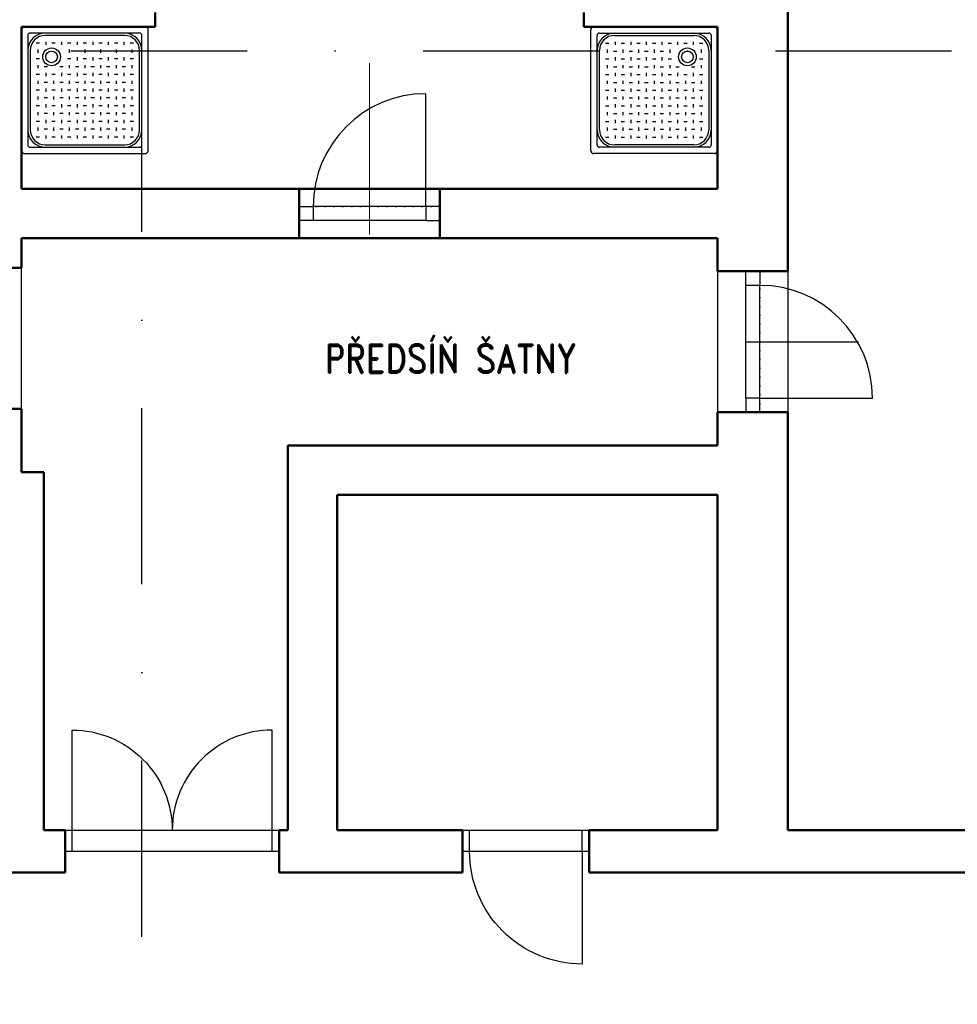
# Model space of a CAD drawing. Header units: millimetres. Extents: x 2886542 to 7567581, y -792623 to 134766.
# Tile 101 of 256: x 3808511 to 3815165, y -203893 to -196907. Entities that reach past the tile are written whole.
import ezdxf

# ---------------------------------------------------------------- set-up
doc = ezdxf.new("R2010")
doc.units = ezdxf.units.MM
doc.linetypes.add('DASHDOT', pattern=[1, 0.5, -0.25, 0, -0.25])
doc.linetypes.add('DOT', pattern=[0.25, 0, -0.25])
for name, color, linetype, lineweight in [('CKDVERE_', 7, 'Continuous', 25), ('CKDVERE_OSY', 1, 'Continuous', 18), ('CKDVERE_PRAH', 7, 'Continuous', 25), ('CKDVERE_ZARUBNE_RAM', 5, 'Continuous', 25), ('CKSTENY_PODROVINOU', 7, 'Continuous', 25), ('IN_C_TLUSTA', 5, 'Continuous', 50)]:
    doc.layers.add(name, color=color, linetype=linetype, lineweight=lineweight)
doc.layers.add('CKDVERE_DORAZ', color=7, linetype='DOT', lineweight=25, plot=False)
for name, color, linetype in [('IN_C_OSA', 6, 'DASHDOT'), ('IN_TEXT', 7, 'Continuous'), ('IN_VYPLNE OTVORU', 151, 'Continuous')]:
    doc.layers.add(name, color=color, linetype=linetype)
doc.styles.add('ROMAND', font='romand.shx', dxfattribs={"width": 0.85})

msp = doc.modelspace()

# ---------------------------------------------------------------- linework, layer by layer
at = {"color": 250}
for p, q in [((3808523.5, -196979.6), (3808523.5, -197834.6)), ((3809401, -196957.1), (3808546, -196957.1)), ((3809361.7, -197002.1), (3808585.4, -197002.1)), ((3809423.5, -197834.6), (3809423.5, -196979.6)), ((3812563.5, -197834.6), (3812563.5, -196979.6)), ((3812586, -196957.1), (3813441, -196957.1)), ((3812625.4, -197002.1), (3813401.7, -197002.1)), ((3813463.5, -196979.6), (3813463.5, -197834.6)), ((3808568.5, -197019), (3808568.5, -197795.2)), ((3809254.8, -197019), (3808692.3, -197019)), ((3808696.3, -197063.2), (3808696.3, -197085.7)), ((3808807.2, -197063.2), (3808807.2, -197085.7)), ((3808918.1, -197063.2), (3808918.1, -197085.7)), ((3809029, -197063.2), (3809029, -197085.7)), ((3809139.9, -197063.2), (3809139.9, -197085.7)), ((3809250.8, -197063.2), (3809250.8, -197085.7)), ((3809378.5, -197795.2), (3809378.5, -197019)), ((3812608.5, -197795.2), (3812608.5, -197019)), ((3812732.3, -197019), (3813294.8, -197019)), ((3812736.3, -197063.2), (3812736.3, -197085.7)), ((3812847.2, -197063.2), (3812847.2, -197085.7)), ((3812958.1, -197063.2), (3812958.1, -197085.7)), ((3813069, -197063.2), (3813069, -197085.7)), ((3813179.9, -197063.2), (3813179.9, -197085.7)), ((3813290.8, -197063.2), (3813290.8, -197085.7)), ((3813418.5, -197019), (3813418.5, -197795.2)), ((3808585.4, -197125.8), (3808585.4, -197688.3)), ((3808652.7, -197074.4), (3808629, -197074.4)), ((3808640.9, -197118.6), (3808640.9, -197141.1)), ((3808763.6, -197074.4), (3808739.9, -197074.4)), ((3808874.5, -197074.4), (3808850.8, -197074.4)), ((3808862.7, -197118.6), (3808862.7, -197141.1)), ((3808930, -197129.8), (3808906.3, -197129.8)), ((3808985.4, -197074.4), (3808961.7, -197074.4)), ((3808973.5, -197118.6), (3808973.5, -197141.1)), ((3809040.8, -197129.8), (3809017.1, -197129.8)), ((3809096.3, -197074.4), (3809072.6, -197074.4)), ((3809084.4, -197118.6), (3809084.4, -197141.1)), ((3809151.7, -197129.8), (3809128, -197129.8)), ((3809207.2, -197074.4), (3809183.5, -197074.4)), ((3809195.3, -197118.6), (3809195.3, -197141.1)), ((3809262.6, -197129.8), (3809238.9, -197129.8)), ((3809318.1, -197074.4), (3809294.4, -197074.4)), ((3809306.2, -197118.6), (3809306.2, -197141.1)), ((3809361.7, -197688.3), (3809361.7, -197125.8)), ((3812625.4, -197688.3), (3812625.4, -197125.8)), ((3812669, -197074.4), (3812692.7, -197074.4)), ((3812680.9, -197118.6), (3812680.9, -197141.1)), ((3812724.5, -197129.8), (3812748.2, -197129.8)), ((3812779.9, -197074.4), (3812803.6, -197074.4)), ((3812791.8, -197118.6), (3812791.8, -197141.1)), ((3812835.4, -197129.8), (3812859.1, -197129.8)), ((3812890.8, -197074.4), (3812914.5, -197074.4)), ((3812902.7, -197118.6), (3812902.7, -197141.1)), ((3812946.3, -197129.8), (3812970, -197129.8)), ((3813001.7, -197074.4), (3813025.4, -197074.4)), ((3813013.5, -197118.6), (3813013.5, -197141.1)), ((3813057.1, -197129.8), (3813080.8, -197129.8)), ((3813112.6, -197074.4), (3813136.3, -197074.4)), ((3813124.4, -197118.6), (3813124.4, -197141.1)), ((3813223.5, -197074.4), (3813247.2, -197074.4)), ((3813334.4, -197074.4), (3813358.1, -197074.4)), ((3813346.2, -197118.6), (3813346.2, -197141.1)), ((3813401.7, -197125.8), (3813401.7, -197688.3)), ((3808652.7, -197185.3), (3808629, -197185.3)), ((3808874.5, -197185.3), (3808850.8, -197185.3)), ((3808918.1, -197174), (3808918.1, -197196.5)), ((3808985.4, -197185.3), (3808961.7, -197185.3)), ((3809029, -197174), (3809029, -197196.5)), ((3809096.3, -197185.3), (3809072.6, -197185.3)), ((3809139.9, -197174), (3809139.9, -197196.5)), ((3809207.2, -197185.3), (3809183.5, -197185.3)), ((3809250.8, -197174), (3809250.8, -197196.5)), ((3809318.1, -197185.3), (3809294.4, -197185.3)), ((3812669, -197185.3), (3812692.7, -197185.3)), ((3812736.3, -197174), (3812736.3, -197196.5)), ((3812779.9, -197185.3), (3812803.6, -197185.3)), ((3812847.2, -197174), (3812847.2, -197196.5)), ((3812890.8, -197185.3), (3812914.5, -197185.3)), ((3812958.1, -197174), (3812958.1, -197196.5)), ((3813001.7, -197185.3), (3813025.4, -197185.3)), ((3813069, -197174), (3813069, -197196.5)), ((3813112.6, -197185.3), (3813136.3, -197185.3)), ((3813334.4, -197185.3), (3813358.1, -197185.3)), ((3808640.9, -197229.5), (3808640.9, -197252)), ((3808708.2, -197240.7), (3808684.5, -197240.7)), ((3808819.1, -197240.7), (3808795.4, -197240.7)), ((3808862.7, -197229.5), (3808862.7, -197252)), ((3808930, -197240.7), (3808906.3, -197240.7)), ((3808973.5, -197229.5), (3808973.5, -197252)), ((3809040.8, -197240.7), (3809017.1, -197240.7)), ((3809084.4, -197229.5), (3809084.4, -197252)), ((3809151.7, -197240.7), (3809128, -197240.7)), ((3809195.3, -197229.5), (3809195.3, -197252)), ((3809262.6, -197240.7), (3809238.9, -197240.7)), ((3809306.2, -197229.5), (3809306.2, -197252)), ((3812680.9, -197229.5), (3812680.9, -197252)), ((3812724.5, -197240.7), (3812748.2, -197240.7)), ((3812791.8, -197229.5), (3812791.8, -197252)), ((3812835.4, -197240.7), (3812859.1, -197240.7)), ((3812902.7, -197229.5), (3812902.7, -197252)), ((3812946.3, -197240.7), (3812970, -197240.7)), ((3813013.5, -197229.5), (3813013.5, -197252)), ((3813057.1, -197240.7), (3813080.8, -197240.7)), ((3813124.4, -197229.5), (3813124.4, -197252)), ((3813168, -197240.7), (3813191.7, -197240.7)), ((3813278.9, -197240.7), (3813302.6, -197240.7)), ((3813346.2, -197229.5), (3813346.2, -197252)), ((3808652.7, -197296.2), (3808629, -197296.2)), ((3808640.9, -197340.4), (3808640.9, -197362.9)), ((3808708.2, -197351.6), (3808684.5, -197351.6)), ((3808696.3, -197284.9), (3808696.3, -197307.4)), ((3808763.6, -197296.2), (3808739.9, -197296.2)), ((3808751.8, -197340.4), (3808751.8, -197362.9)), ((3808819.1, -197351.6), (3808795.4, -197351.6)), ((3808807.2, -197284.9), (3808807.2, -197307.4)), ((3808874.5, -197296.2), (3808850.8, -197296.2)), ((3808862.7, -197340.4), (3808862.7, -197362.9)), ((3808930, -197351.6), (3808906.3, -197351.6)), ((3808918.1, -197284.9), (3808918.1, -197307.4)), ((3808985.4, -197296.2), (3808961.7, -197296.2)), ((3808973.5, -197340.4), (3808973.5, -197362.9)), ((3809040.8, -197351.6), (3809017.1, -197351.6)), ((3809029, -197284.9), (3809029, -197307.4)), ((3809096.3, -197296.2), (3809072.6, -197296.2)), ((3809084.4, -197340.4), (3809084.4, -197362.9)), ((3809151.7, -197351.6), (3809128, -197351.6)), ((3809139.9, -197284.9), (3809139.9, -197307.4)), ((3809207.2, -197296.2), (3809183.5, -197296.2)), ((3809195.3, -197340.4), (3809195.3, -197362.9)), ((3809262.6, -197351.6), (3809238.9, -197351.6)), ((3809250.8, -197284.9), (3809250.8, -197307.4)), ((3809318.1, -197296.2), (3809294.4, -197296.2)), ((3809306.2, -197340.4), (3809306.2, -197362.9)), ((3812669, -197296.2), (3812692.7, -197296.2)), ((3812680.9, -197340.4), (3812680.9, -197362.9)), ((3812724.5, -197351.6), (3812748.2, -197351.6)), ((3812736.3, -197284.9), (3812736.3, -197307.4)), ((3812779.9, -197296.2), (3812803.6, -197296.2)), ((3812791.8, -197340.4), (3812791.8, -197362.9)), ((3812835.4, -197351.6), (3812859.1, -197351.6)), ((3812847.2, -197284.9), (3812847.2, -197307.4)), ((3812890.8, -197296.2), (3812914.5, -197296.2)), ((3812902.7, -197340.4), (3812902.7, -197362.9)), ((3812946.3, -197351.6), (3812970, -197351.6)), ((3812958.1, -197284.9), (3812958.1, -197307.4)), ((3813001.7, -197296.2), (3813025.4, -197296.2)), ((3813013.5, -197340.4), (3813013.5, -197362.9)), ((3813057.1, -197351.6), (3813080.8, -197351.6)), ((3813069, -197284.9), (3813069, -197307.4)), ((3813112.6, -197296.2), (3813136.3, -197296.2)), ((3813124.4, -197340.4), (3813124.4, -197362.9)), ((3813168, -197351.6), (3813191.7, -197351.6)), ((3813179.9, -197284.9), (3813179.9, -197307.4)), ((3813223.5, -197296.2), (3813247.2, -197296.2)), ((3813235.3, -197340.4), (3813235.3, -197362.9)), ((3813278.9, -197351.6), (3813302.6, -197351.6)), ((3813290.8, -197284.9), (3813290.8, -197307.4)), ((3813334.4, -197296.2), (3813358.1, -197296.2)), ((3813346.2, -197340.4), (3813346.2, -197362.9)), ((3808652.7, -197407.1), (3808629, -197407.1)), ((3808696.3, -197395.8), (3808696.3, -197418.3)), ((3808763.6, -197407.1), (3808739.9, -197407.1)), ((3808807.2, -197395.8), (3808807.2, -197418.3)), ((3808874.5, -197407.1), (3808850.8, -197407.1)), ((3808918.1, -197395.8), (3808918.1, -197418.3)), ((3808985.4, -197407.1), (3808961.7, -197407.1)), ((3809029, -197395.8), (3809029, -197418.3)), ((3809096.3, -197407.1), (3809072.6, -197407.1)), ((3809139.9, -197395.8), (3809139.9, -197418.3)), ((3809207.2, -197407.1), (3809183.5, -197407.1)), ((3809250.8, -197395.8), (3809250.8, -197418.3)), ((3809318.1, -197407.1), (3809294.4, -197407.1)), ((3812669, -197407.1), (3812692.7, -197407.1)), ((3812736.3, -197395.8), (3812736.3, -197418.3)), ((3812779.9, -197407.1), (3812803.6, -197407.1)), ((3812847.2, -197395.8), (3812847.2, -197418.3)), ((3812890.8, -197407.1), (3812914.5, -197407.1)), ((3812958.1, -197395.8), (3812958.1, -197418.3)), ((3813001.7, -197407.1), (3813025.4, -197407.1)), ((3813069, -197395.8), (3813069, -197418.3)), ((3813112.6, -197407.1), (3813136.3, -197407.1)), ((3813179.9, -197395.8), (3813179.9, -197418.3)), ((3813223.5, -197407.1), (3813247.2, -197407.1)), ((3813290.8, -197395.8), (3813290.8, -197418.3)), ((3813334.4, -197407.1), (3813358.1, -197407.1)), ((3808640.9, -197451.3), (3808640.9, -197473.8)), ((3808708.2, -197462.5), (3808684.5, -197462.5)), ((3808751.8, -197451.3), (3808751.8, -197473.8)), ((3808819.1, -197462.5), (3808795.4, -197462.5)), ((3808862.7, -197451.3), (3808862.7, -197473.8)), ((3808930, -197462.5), (3808906.3, -197462.5)), ((3808973.5, -197451.3), (3808973.5, -197473.8)), ((3809040.8, -197462.5), (3809017.1, -197462.5)), ((3809084.4, -197451.3), (3809084.4, -197473.8)), ((3809151.7, -197462.5), (3809128, -197462.5)), ((3809195.3, -197451.3), (3809195.3, -197473.8)), ((3809262.6, -197462.5), (3809238.9, -197462.5)), ((3809306.2, -197451.3), (3809306.2, -197473.8)), ((3812680.9, -197451.3), (3812680.9, -197473.8)), ((3812724.5, -197462.5), (3812748.2, -197462.5)), ((3812791.8, -197451.3), (3812791.8, -197473.8)), ((3812835.4, -197462.5), (3812859.1, -197462.5)), ((3812902.7, -197451.3), (3812902.7, -197473.8)), ((3812946.3, -197462.5), (3812970, -197462.5)), ((3813013.5, -197451.3), (3813013.5, -197473.8)), ((3813057.1, -197462.5), (3813080.8, -197462.5)), ((3813124.4, -197451.3), (3813124.4, -197473.8)), ((3813168, -197462.5), (3813191.7, -197462.5)), ((3813235.3, -197451.3), (3813235.3, -197473.8)), ((3813278.9, -197462.5), (3813302.6, -197462.5)), ((3813346.2, -197451.3), (3813346.2, -197473.8)), ((3808652.7, -197518), (3808629, -197518)), ((3808696.3, -197506.7), (3808696.3, -197529.2)), ((3808763.6, -197518), (3808739.9, -197518)), ((3808807.2, -197506.7), (3808807.2, -197529.2)), ((3808874.5, -197518), (3808850.8, -197518)), ((3808918.1, -197506.7), (3808918.1, -197529.2)), ((3808985.4, -197518), (3808961.7, -197518)), ((3809029, -197506.7), (3809029, -197529.2)), ((3809096.3, -197518), (3809072.6, -197518)), ((3809139.9, -197506.7), (3809139.9, -197529.2)), ((3809207.2, -197518), (3809183.5, -197518)), ((3809250.8, -197506.7), (3809250.8, -197529.2)), ((3809318.1, -197518), (3809294.4, -197518)), ((3812669, -197518), (3812692.7, -197518)), ((3812736.3, -197506.7), (3812736.3, -197529.2)), ((3812779.9, -197518), (3812803.6, -197518)), ((3812847.2, -197506.7), (3812847.2, -197529.2)), ((3812890.8, -197518), (3812914.5, -197518)), ((3812958.1, -197506.7), (3812958.1, -197529.2)), ((3813001.7, -197518), (3813025.4, -197518)), ((3813069, -197506.7), (3813069, -197529.2)), ((3813112.6, -197518), (3813136.3, -197518)), ((3813179.9, -197506.7), (3813179.9, -197529.2)), ((3813223.5, -197518), (3813247.2, -197518)), ((3813290.8, -197506.7), (3813290.8, -197529.2)), ((3813334.4, -197518), (3813358.1, -197518)), ((3808652.7, -197628.9), (3808629, -197628.9)), ((3808640.9, -197562.2), (3808640.9, -197584.7)), ((3808708.2, -197573.4), (3808684.5, -197573.4)), ((3808696.3, -197617.6), (3808696.3, -197640.1)), ((3808763.6, -197628.9), (3808739.9, -197628.9)), ((3808751.8, -197562.2), (3808751.8, -197584.7)), ((3808819.1, -197573.4), (3808795.4, -197573.4)), ((3808807.2, -197617.6), (3808807.2, -197640.1)), ((3808874.5, -197628.9), (3808850.8, -197628.9)), ((3808862.7, -197562.2), (3808862.7, -197584.7)), ((3808930, -197573.4), (3808906.3, -197573.4)), ((3808918.1, -197617.6), (3808918.1, -197640.1)), ((3808985.4, -197628.9), (3808961.7, -197628.9)), ((3808973.5, -197562.2), (3808973.5, -197584.7)), ((3809040.8, -197573.4), (3809017.1, -197573.4)), ((3809029, -197617.6), (3809029, -197640.1)), ((3809096.3, -197628.9), (3809072.6, -197628.9)), ((3809084.4, -197562.2), (3809084.4, -197584.7)), ((3809151.7, -197573.4), (3809128, -197573.4)), ((3809139.9, -197617.6), (3809139.9, -197640.1)), ((3809207.2, -197628.9), (3809183.5, -197628.9)), ((3809195.3, -197562.2), (3809195.3, -197584.7)), ((3809262.6, -197573.4), (3809238.9, -197573.4)), ((3809250.8, -197617.6), (3809250.8, -197640.1)), ((3809318.1, -197628.9), (3809294.4, -197628.9)), ((3809306.2, -197562.2), (3809306.2, -197584.7)), ((3812669, -197628.9), (3812692.7, -197628.9)), ((3812680.9, -197562.2), (3812680.9, -197584.7)), ((3812724.5, -197573.4), (3812748.2, -197573.4)), ((3812736.3, -197617.6), (3812736.3, -197640.1)), ((3812779.9, -197628.9), (3812803.6, -197628.9)), ((3812791.8, -197562.2), (3812791.8, -197584.7)), ((3812835.4, -197573.4), (3812859.1, -197573.4)), ((3812847.2, -197617.6), (3812847.2, -197640.1)), ((3812890.8, -197628.9), (3812914.5, -197628.9)), ((3812902.7, -197562.2), (3812902.7, -197584.7)), ((3812946.3, -197573.4), (3812970, -197573.4)), ((3812958.1, -197617.6), (3812958.1, -197640.1)), ((3813001.7, -197628.9), (3813025.4, -197628.9)), ((3813013.5, -197562.2), (3813013.5, -197584.7)), ((3813057.1, -197573.4), (3813080.8, -197573.4)), ((3813069, -197617.6), (3813069, -197640.1)), ((3813112.6, -197628.9), (3813136.3, -197628.9)), ((3813124.4, -197562.2), (3813124.4, -197584.7)), ((3813168, -197573.4), (3813191.7, -197573.4)), ((3813179.9, -197617.6), (3813179.9, -197640.1)), ((3813223.5, -197628.9), (3813247.2, -197628.9)), ((3813235.3, -197562.2), (3813235.3, -197584.7)), ((3813278.9, -197573.4), (3813302.6, -197573.4)), ((3813290.8, -197617.6), (3813290.8, -197640.1)), ((3813334.4, -197628.9), (3813358.1, -197628.9)), ((3813346.2, -197562.2), (3813346.2, -197584.7)), ((3808640.9, -197673.1), (3808640.9, -197695.6)), ((3808708.2, -197684.3), (3808684.5, -197684.3)), ((3808751.8, -197673.1), (3808751.8, -197695.6)), ((3808819.1, -197684.3), (3808795.4, -197684.3)), ((3808862.7, -197673.1), (3808862.7, -197695.6)), ((3808930, -197684.3), (3808906.3, -197684.3)), ((3808973.5, -197673.1), (3808973.5, -197695.6)), ((3809040.8, -197684.3), (3809017.1, -197684.3)), ((3809084.4, -197673.1), (3809084.4, -197695.6)), ((3809151.7, -197684.3), (3809128, -197684.3)), ((3809195.3, -197673.1), (3809195.3, -197695.6)), ((3809262.6, -197684.3), (3809238.9, -197684.3)), ((3809306.2, -197673.1), (3809306.2, -197695.6)), ((3812680.9, -197673.1), (3812680.9, -197695.6)), ((3812724.5, -197684.3), (3812748.2, -197684.3)), ((3812791.8, -197673.1), (3812791.8, -197695.6)), ((3812835.4, -197684.3), (3812859.1, -197684.3)), ((3812902.7, -197673.1), (3812902.7, -197695.6)), ((3812946.3, -197684.3), (3812970, -197684.3)), ((3813013.5, -197673.1), (3813013.5, -197695.6)), ((3813057.1, -197684.3), (3813080.8, -197684.3)), ((3813124.4, -197673.1), (3813124.4, -197695.6)), ((3813168, -197684.3), (3813191.7, -197684.3)), ((3813235.3, -197673.1), (3813235.3, -197695.6)), ((3813278.9, -197684.3), (3813302.6, -197684.3)), ((3813346.2, -197673.1), (3813346.2, -197695.6)), ((3808652.7, -197739.8), (3808629, -197739.8)), ((3808696.3, -197728.5), (3808696.3, -197751)), ((3808763.6, -197739.8), (3808739.9, -197739.8)), ((3808807.2, -197728.5), (3808807.2, -197751)), ((3808874.5, -197739.8), (3808850.8, -197739.8)), ((3808918.1, -197728.5), (3808918.1, -197751)), ((3808985.4, -197739.8), (3808961.7, -197739.8)), ((3809029, -197728.5), (3809029, -197751)), ((3809096.3, -197739.8), (3809072.6, -197739.8)), ((3809139.9, -197728.5), (3809139.9, -197751)), ((3809207.2, -197739.8), (3809183.5, -197739.8)), ((3809250.8, -197728.5), (3809250.8, -197751)), ((3809318.1, -197739.8), (3809294.4, -197739.8)), ((3812669, -197739.8), (3812692.7, -197739.8)), ((3812736.3, -197728.5), (3812736.3, -197751)), ((3812779.9, -197739.8), (3812803.6, -197739.8)), ((3812847.2, -197728.5), (3812847.2, -197751)), ((3812890.8, -197739.8), (3812914.5, -197739.8)), ((3812958.1, -197728.5), (3812958.1, -197751)), ((3813001.7, -197739.8), (3813025.4, -197739.8)), ((3813069, -197728.5), (3813069, -197751)), ((3813112.6, -197739.8), (3813136.3, -197739.8)), ((3813179.9, -197728.5), (3813179.9, -197751)), ((3813223.5, -197739.8), (3813247.2, -197739.8)), ((3813290.8, -197728.5), (3813290.8, -197751)), ((3813334.4, -197739.8), (3813358.1, -197739.8)), ((3808585.4, -197812.1), (3809361.7, -197812.1)), ((3808692.3, -197795.2), (3809254.8, -197795.2)), ((3813401.7, -197812.1), (3812625.4, -197812.1)), ((3813294.8, -197795.2), (3812732.3, -197795.2)), ((3808546, -197857.1), (3809401, -197857.1)), ((3813441, -197857.1), (3812586, -197857.1))]:
    msp.add_line(p, q, dxfattribs=at)
for centre, radius in [((3808737.3, -197170.8), 63), ((3808737.3, -197170.8), 41.2), ((3813249.8, -197170.8), 63), ((3813249.8, -197170.8), 41.2)]:
    msp.add_circle(centre, radius, dxfattribs=at)
for centre, radius, start, end in [((3808546, -196979.6), 22.5, 90, 180), ((3808692.3, -197125.8), 123.8, 90, 180), ((3808585.4, -197019), 16.9, 90, 180), ((3809254.8, -197125.8), 123.8, 0, 90), ((3809361.7, -197019), 16.9, 0, 90), ((3809401, -196979.6), 22.5, 0, 90), ((3812586, -196979.6), 22.5, 90, 180), ((3812732.3, -197125.8), 123.8, 90, 180), ((3812625.4, -197019), 16.9, 90, 180), ((3813294.8, -197125.8), 123.8, 0, 90), ((3813401.7, -197019), 16.9, 0, 90), ((3813441, -196979.6), 22.5, 0, 90), ((3808692.3, -197125.8), 106.9, 90, 180), ((3809254.8, -197125.8), 106.9, 0, 90), ((3812732.3, -197125.8), 106.9, 90, 180), ((3813294.8, -197125.8), 106.9, 0, 90), ((3808692.3, -197688.3), 123.8, 180, 270), ((3808692.3, -197688.3), 106.9, 180, 270), ((3809254.8, -197688.3), 123.8, 270, 0), ((3809254.8, -197688.3), 106.9, 270, 0), ((3812732.3, -197688.3), 123.8, 180, 270), ((3812732.3, -197688.3), 106.9, 180, 270), ((3813294.8, -197688.3), 123.8, 270, 0), ((3813294.8, -197688.3), 106.9, 270, 0), ((3808546, -197834.6), 22.5, 180, 270), ((3808585.4, -197795.2), 16.9, 180, 270), ((3809361.7, -197795.2), 16.9, 270, 0), ((3809401, -197834.6), 22.5, 270, 0), ((3812586, -197834.6), 22.5, 180, 270), ((3812625.4, -197795.2), 16.9, 180, 270), ((3813401.7, -197795.2), 16.9, 270, 0), ((3813441, -197834.6), 22.5, 270, 0)]:
    msp.add_arc(centre, radius, start, end, dxfattribs=at)
at = {"layer": 'CKDVERE_', "color": 250, "ltscale": 250}
for p, q in [((3811393.5, -198232.1), (3811393.5, -197432.1)), ((3813663.5, -199192.1), (3814463.5, -199192.1)), ((3813763.5, -199592.1), (3814563.5, -199592.1))]:
    msp.add_line(p, q, dxfattribs=at)
for centre, start, end in [((3811393.5, -198232.1), 90, 180), ((3813763.5, -199592.1), 0, 90)]:
    msp.add_arc(centre, 800, start, end, dxfattribs=at)
at = {"layer": 'CKDVERE_DORAZ', "color": 250, "ltscale": 250}
for p, q in [((3811493.5, -198232.1), (3810493.5, -198232.1)), ((3813763.5, -199692.1), (3813763.5, -198692.1))]:
    msp.add_line(p, q, dxfattribs=at)
at = {"layer": 'CKDVERE_OSY', "color": 250, "ltscale": 250}
msp.add_line((3810993.5, -197216.1), (3810993.5, -198432.1), dxfattribs=at)
at = {"layer": 'CKDVERE_PRAH', "color": 250, "ltscale": 250}
for p, q in [((3811393.5, -198232.1), (3810593.5, -198232.1)), ((3811393.5, -198332.1), (3810593.5, -198332.1)), ((3813663.5, -199592.1), (3813663.5, -198792.1)), ((3813763.5, -199592.1), (3813763.5, -198792.1))]:
    msp.add_line(p, q, dxfattribs=at)
at = {"layer": 'CKDVERE_ZARUBNE_RAM', "color": 250, "ltscale": 250}
for p, q in [((3810493.5, -198232.1), (3810593.5, -198232.1)), ((3810493.5, -198332.1), (3810493.5, -198232.1)), ((3810593.5, -198232.1), (3810593.5, -198332.1)), ((3811493.5, -198232.1), (3811393.5, -198232.1)), ((3811393.5, -198232.1), (3811393.5, -198332.1)), ((3811493.5, -198332.1), (3811493.5, -198232.1)), ((3810593.5, -198332.1), (3810493.5, -198332.1)), ((3811393.5, -198332.1), (3811493.5, -198332.1)), ((3813663.5, -198792.1), (3813663.5, -198692.1)), ((3813663.5, -198692.1), (3813763.5, -198692.1)), ((3813763.5, -198692.1), (3813763.5, -198792.1)), ((3813763.5, -198792.1), (3813663.5, -198792.1)), ((3813763.5, -199592.1), (3813663.5, -199592.1)), ((3813663.5, -199592.1), (3813663.5, -199692.1)), ((3813763.5, -199692.1), (3813763.5, -199592.1)), ((3813663.5, -199692.1), (3813763.5, -199692.1))]:
    msp.add_line(p, q, dxfattribs=at)
at = {"layer": 'CKSTENY_PODROVINOU', "color": 250, "ltscale": 250}
for p, q in [((3811493.5, -198107.1), (3810493.5, -198107.1)), ((3811493.5, -198457.1), (3810493.5, -198457.1)), ((3808523.5, -199667.1), (3808523.5, -198667.1)), ((3813463.5, -198692.1), (3813463.5, -199692.1)), ((3813963.5, -198692.1), (3813963.5, -199692.1))]:
    msp.add_line(p, q, dxfattribs=at)
at = {"layer": 'IN_C_OSA', "color": 250, "ltscale": 2500}
for p, q in [((3809378.5, -205913.2), (3809378.5, -180644.4)), ((3761372.6, -197127.1), (3821945.8, -197127.1))]:
    msp.add_line(p, q, dxfattribs=at)
at = {"layer": 'IN_C_TLUSTA', "color": 250}
for p, q in [((3813963.5, -194957.1), (3813963.5, -198692.1)), ((3809473.5, -196857.1), (3809473.5, -196957.1)), ((3812513.5, -196857.1), (3812513.5, -196957.1)), ((3808523.5, -196957.1), (3808523.5, -198107.1)), ((3809473.5, -196957.1), (3808523.5, -196957.1)), ((3812513.5, -196957.1), (3813463.5, -196957.1)), ((3813463.5, -196957.1), (3813463.5, -198107.1)), ((3808523.5, -198107.1), (3813463.5, -198107.1)), ((3808523.5, -198457.1), (3813463.5, -198457.1)), ((3808523.5, -198457.1), (3808523.5, -198667.1)), ((3813463.5, -198457.1), (3813463.5, -198692.1)), ((3808523.5, -199667.1), (3808523.5, -200117.1)), ((3813463.5, -199692.1), (3813463.5, -199927.1)), ((3813963.5, -199692.1), (3813963.5, -202657.1)), ((3810413.5, -199927.1), (3813463.5, -199927.1)), ((3810413.5, -199927.1), (3810413.5, -202657.1)), ((3808523.5, -200117.1), (3808683.5, -200117.1)), ((3808683.5, -200117.1), (3808683.5, -202657.1)), ((3810763.5, -200277.1), (3813463.5, -200277.1)), ((3810763.5, -200277.1), (3810763.5, -202657.1)), ((3813463.5, -200277.1), (3813463.5, -202657.1)), ((3808833.5, -202657.1), (3808683.5, -202657.1)), ((3808833.5, -202957.1), (3808833.5, -202657.1)), ((3810353.5, -202957.1), (3810353.5, -202657.1)), ((3810353.5, -202657.1), (3810413.5, -202657.1)), ((3810763.5, -202657.1), (3811653.5, -202657.1)), ((3811653.5, -202957.1), (3811653.5, -202657.1)), ((3812553.5, -202957.1), (3812553.5, -202657.1)), ((3812553.5, -202657.1), (3813463.5, -202657.1)), ((3813963.5, -202657.1), (3820963.5, -202657.1)), ((3808833.5, -202957.1), (3808333.5, -202957.1)), ((3810353.5, -202957.1), (3811653.5, -202957.1)), ((3812553.5, -202957.1), (3821653.5, -202957.1))]:
    msp.add_line(p, q, dxfattribs=at)
at = {"layer": 'IN_C_TLUSTA', "color": 250, "ltscale": 250}
for p, q in [((3810493.5, -198457.1), (3810493.5, -198107.1)), ((3811493.5, -198457.1), (3811493.5, -198107.1)), ((3808173.5, -198667.1), (3808523.5, -198667.1)), ((3813463.5, -198692.1), (3813963.5, -198692.1)), ((3808173.5, -199667.1), (3808523.5, -199667.1)), ((3813463.5, -199692.1), (3813963.5, -199692.1)), ((3813463.5, -199692.1), (3813463.5, -199927.1))]:
    msp.add_line(p, q, dxfattribs=at)
at = {"layer": 'IN_VYPLNE OTVORU', "color": 250}
for p, q in [((3808833.5, -202657.1), (3810353.5, -202657.1)), ((3808883.5, -202807.1), (3808883.5, -202657.1)), ((3810303.5, -202807.1), (3810303.5, -202657.1)), ((3811653.5, -202657.1), (3812553.5, -202657.1)), ((3811703.5, -202807.1), (3811703.5, -202657.1)), ((3812503.5, -202807.1), (3812503.5, -202657.1)), ((3808833.5, -202807.1), (3810353.5, -202807.1)), ((3811653.5, -202807.1), (3812553.5, -202807.1))]:
    msp.add_line(p, q, dxfattribs=at)
for points in [[(3808883.5, -202657.1), (3808883.5, -201947.1, -0.414214), (3809593.5, -202657.1)], [(3810303.5, -202657.1), (3810303.5, -201947.1, 0.414214), (3809593.5, -202657.1)], [(3812503.5, -202807.1), (3812503.5, -203607.1, -0.414214), (3811703.5, -202807.1)]]:
    msp.add_lwpolyline(points, format="xyb", dxfattribs=at)

# ---------------------------------------------------------------- texts
at = {"layer": 'IN_TEXT', "color": 250, "insert": (3810675.4, -199412.3), "char_height": 200, "width": 2497.377, "attachment_point": 7, "style": 'ROMAND'}
msp.add_mtext('{\\C0;PŘEDSÍŇ ŠATNY}', dxfattribs=at)

doc.saveas('drawing.dxf')
